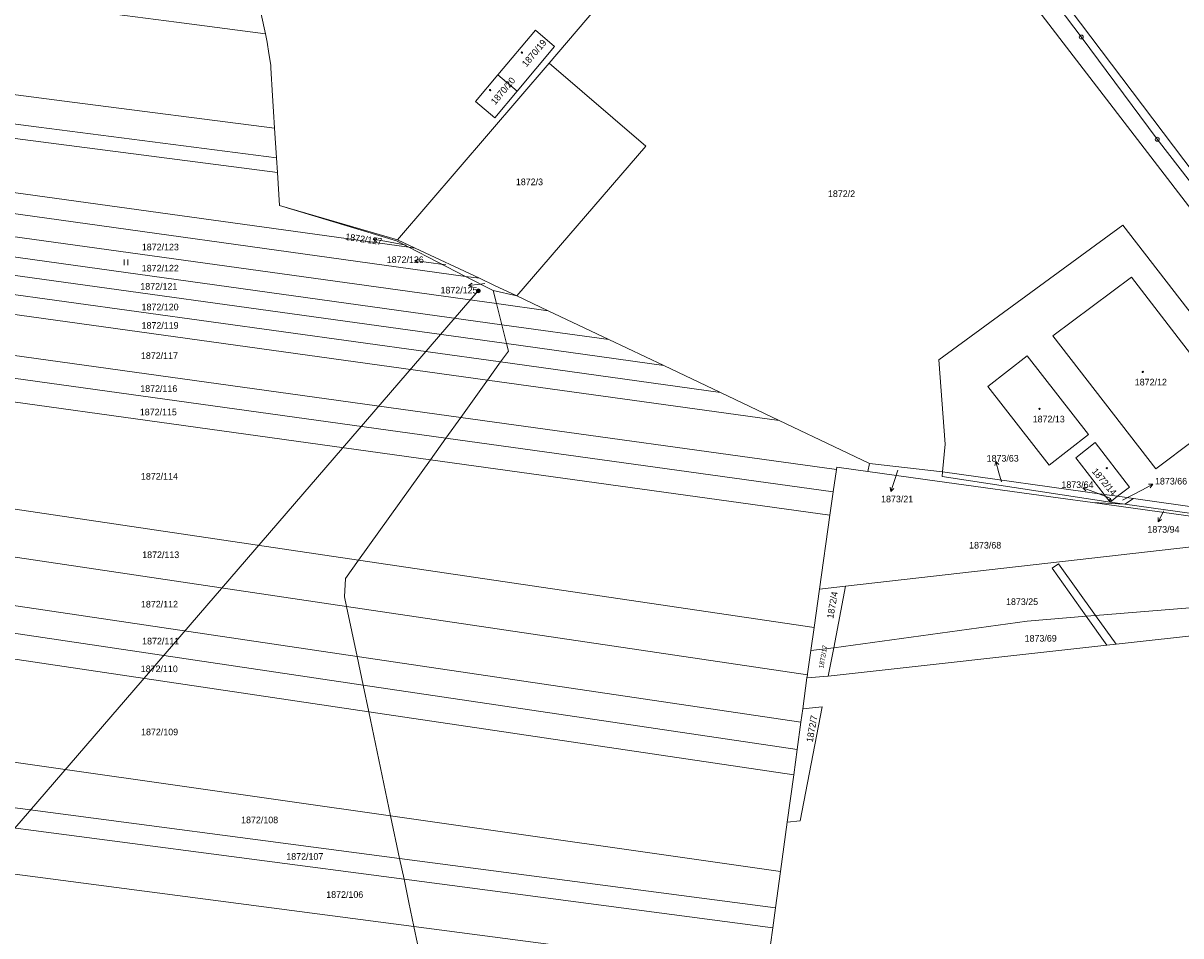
# Model space of a CAD drawing. Header units: metres. Extents: x -595226 to -593310, y -1169452 to -1167804.
# Tile 25 of 35: x -594271 to -593974, y -1168505 to -1168272. Entities that reach past the tile are written whole.
import ezdxf
from ezdxf.enums import TextEntityAlignment as Align

# ---------------------------------------------------------------- set-up
doc = ezdxf.new("R2010")
doc.units = ezdxf.units.M
doc.layers.add('geo katastr', color=5, linetype='Continuous', lineweight=0)
for name, color, linetype in [('Pop  PČ popisy', 7, 'Continuous'), ('Poz předměty', 7, 'Continuous'), ('Značky bodu BP', 7, 'Continuous'), ('Značky budov', 7, 'Continuous'), ('Značky kultur', 7, 'Continuous')]:
    doc.layers.add(name, color=color, linetype=linetype)
doc.styles.add('dgn023', font='dgn023.shx')

# ---------------------------------------------------------------- blocks, each defined once
blk = doc.blocks.new('4.02316')
at = {"layer": 'Značky budov', "color": 7, "linetype": 'Continuous', "lineweight": 13}
blk.add_circle((-0.01, 0), 0.175, dxfattribs=at)
blk = doc.blocks.new('4.02579')
at = {"layer": 'Značky budov', "color": 7, "linetype": 'Continuous', "lineweight": 13}
blk.add_circle((-0.01, 0), 0.175, dxfattribs=at)
blk = doc.blocks.new('4.02692')
at = {"layer": 'Značky budov', "color": 7, "linetype": 'Continuous', "lineweight": 13}
blk.add_circle((-0.01, 0), 0.175, dxfattribs=at)
blk = doc.blocks.new('4.02925')
at = {"layer": 'Značky budov', "color": 7, "linetype": 'Continuous', "lineweight": 13}
blk.add_circle((-0.01, 0), 0.175, dxfattribs=at)
blk = doc.blocks.new('4.02926')
at = {"layer": 'Značky budov', "color": 7, "linetype": 'Continuous', "lineweight": 13}
blk.add_circle((-0.01, 0), 0.175, dxfattribs=at)
blk = doc.blocks.new('4.021272')
at = {"layer": 'Značky budov', "color": 7, "linetype": 'Continuous', "lineweight": 13}
blk.add_circle((-0.01, 0), 0.175, dxfattribs=at)
blk = doc.blocks.new('102940')
at = {"layer": 'Pop  PČ popisy', "color": 6, "linetype": 'Continuous', "lineweight": 0}
for p, q in [((0, 0), (-1.41, -2.65)), ((-1.41, -2.65), (-1.38, -1.53)), ((-1.41, -2.65), (-0.5, -2))]:
    blk.add_line(p, q, dxfattribs=at)
blk = doc.blocks.new('1029141')
at = {"layer": 'Pop  PČ popisy', "color": 6, "linetype": 'Continuous', "lineweight": 0}
for p, q in [((-0.78, 2.9), (-1, 1.8)), ((0, 0), (-0.78, 2.9)), ((-0.78, 2.9), (-0.03, 2.06))]:
    blk.add_line(p, q, dxfattribs=at)
blk = doc.blocks.new('1029142')
at = {"layer": 'Pop  PČ popisy', "color": 6, "linetype": 'Continuous', "lineweight": 0}
for p, q in [((-2.8, 1.08), (-1.69, 1.18)), ((0, 0), (-2.8, 1.08)), ((-2.8, 1.08), (-2.05, 0.25))]:
    blk.add_line(p, q, dxfattribs=at)
blk = doc.blocks.new('1029144')
at = {"layer": 'Pop  PČ popisy', "color": 6, "linetype": 'Continuous', "lineweight": 0}
for p, q in [((0, 0), (2.65, 1.41)), ((2.65, 1.41), (1.53, 1.38)), ((2.65, 1.41), (2, 0.5))]:
    blk.add_line(p, q, dxfattribs=at)
blk = doc.blocks.new('1029181')
at = {"layer": 'Pop  PČ popisy', "color": 6, "linetype": 'Continuous', "lineweight": 0}
for p, q in [((0, 0), (-0.93, -2.85)), ((-0.93, -2.85), (-1.09, -1.75)), ((-0.93, -2.85), (-0.14, -2.06))]:
    blk.add_line(p, q, dxfattribs=at)
blk = doc.blocks.new('1029344')
at = {"layer": 'Pop  PČ popisy', "color": 6, "linetype": 'Continuous', "lineweight": 0}
for p, q in [((-2.98, -0.37), (-2.05, 0.25)), ((0, 0), (-2.98, -0.37)), ((-2.98, -0.37), (-1.92, -0.74))]:
    blk.add_line(p, q, dxfattribs=at)
blk = doc.blocks.new('1029345')
at = {"layer": 'Pop  PČ popisy', "color": 6, "linetype": 'Continuous', "lineweight": 0}
for p, q in [((-2.97, 0.42), (-1.91, 0.77)), ((0, 0), (-2.97, 0.42)), ((-2.97, 0.42), (-2.05, -0.22))]:
    blk.add_line(p, q, dxfattribs=at)
blk = doc.blocks.new('1029346')
at = {"layer": 'Pop  PČ popisy', "color": 6, "linetype": 'Continuous', "lineweight": 0}
for p, q in [((-2.96, 0.52), (-1.88, 0.84)), ((0, 0), (-2.96, 0.52)), ((-2.96, 0.52), (-2.06, -0.15))]:
    blk.add_line(p, q, dxfattribs=at)
blk = doc.blocks.new('3.0648')
at = {"layer": 'Značky kultur', "color": 7, "linetype": 'Continuous', "lineweight": 13}
for p, q in [((-0.51, 0), (-0.51, 1.5)), ((0.49, 0), (0.49, 1.5))]:
    blk.add_line(p, q, dxfattribs=at)
blk = doc.blocks.new('1.05361')
at = {"layer": 'Značky bodu BP', "color": 3, "linetype": 'Continuous', "lineweight": 13}
for radius in [0.5, 0.0303]:
    blk.add_circle((0, 0), radius, dxfattribs=at)
blk = doc.blocks.new('1.05430')
at = {"layer": 'Značky bodu BP', "color": 3, "linetype": 'Continuous', "lineweight": 13}
for radius in [0.5, 0.0303]:
    blk.add_circle((0, 0), radius, dxfattribs=at)
blk = doc.blocks.new('1.05887')
at = {"layer": 'Značky bodu BP', "color": 3, "linetype": 'Continuous', "lineweight": 13}
for radius in [0.5, 0.0303]:
    blk.add_circle((0, 0), radius, dxfattribs=at)
blk = doc.blocks.new('1.05896')
at = {"layer": 'Značky bodu BP', "color": 3, "linetype": 'Continuous', "lineweight": 13}
for radius in [0.5, 0.0303]:
    blk.add_circle((0, 0), radius, dxfattribs=at)
blk = doc.blocks.new('6.01195')
at = {"layer": 'Poz předměty', "color": 7, "linetype": 'Continuous', "lineweight": 13}
for radius in [0.5, 0.4, 0.3, 0.2, 0.1]:
    blk.add_circle((0, 0), radius, dxfattribs=at)

msp = doc.modelspace()

# ---------------------------------------------------------------- linework, layer by layer
at = {"layer": 'geo katastr', "color": 5, "true_color": 0x0000fa}
for p, q in [((-594056, -1168209.33), (-593968.91, -1168322.77)), ((-594209.82, -1168269.21), (-594208.79, -1168274.24)), ((-594174.91, -1168327.03), (-594136.1, -1168281.74)), ((-594149.19, -1168284.77), (-594144.27, -1168288.94)), ((-594206.41, -1168298.45), (-594205.93, -1168306.06)), ((-594205.93, -1168306.06), (-594205.7, -1168309.79)), ((-594205.7, -1168309.79), (-594205.17, -1168318.27)), ((-594205.17, -1168318.27), (-594174.91, -1168327.03)), ((-594172.71, -1168328.38), (-594178.22, -1168327.37)), ((-594174.91, -1168327.03), (-594170.38, -1168329.16)), ((-594170.38, -1168329.16), (-594172.04, -1168328.93)), ((-594157.54, -1168336.39), (-594172.04, -1168328.93)), ((-594170.38, -1168329.16), (-594153.91, -1168336.89)), ((-594162.53, -1168333.48), (-594167.55, -1168332.73)), ((-594153.91, -1168336.89), (-594157.54, -1168336.39)), ((-594152.52, -1168338.25), (-594153.73, -1168338.4)), ((-594294.36, -1168502.53), (-594154.23, -1168340.11)), ((-594149.58, -1168343.36), (-594150.41, -1168340.06)), ((-594144.34, -1168341.38), (-594136.3, -1168345.2)), ((-594148.21, -1168348.78), (-594149.58, -1168343.36)), ((-594136.3, -1168345.2), (-594120.79, -1168352.58)), ((-594147, -1168353.62), (-594148.21, -1168348.78)), ((-594120.79, -1168352.58), (-594106.72, -1168359.28)), ((-594148.51, -1168358.32), (-594146.5, -1168355.55)), ((-594146.5, -1168355.55), (-594147, -1168353.62)), ((-594151.84, -1168362.97), (-594148.51, -1168358.32)), ((-594106.72, -1168359.28), (-594092.19, -1168366.18)), ((-594155.29, -1168367.81), (-594151.84, -1168362.97)), ((-594158.69, -1168372.55), (-594155.29, -1168367.81)), ((-594092.19, -1168366.18), (-594077.15, -1168373.34)), ((-594162.52, -1168377.88), (-594158.69, -1168372.55)), ((-594166.48, -1168383.39), (-594162.52, -1168377.88)), ((-594184.9, -1168409.1), (-594166.48, -1168383.39)), ((-594062.49, -1168385.89), (-594063.3, -1168391.63)), ((-594054.03, -1168384.33), (-594054.43, -1168386.43)), ((-594054.03, -1168384.33), (-594035.28, -1168386.47)), ((-594046.78, -1168386.09), (-594047.65, -1168388.69)), ((-594035.28, -1168386.47), (-593993.86, -1168392.28)), ((-594020.24, -1168389.07), (-594020.87, -1168386.7)), ((-594063.3, -1168391.63), (-594064.14, -1168397.58)), ((-593992.15, -1168393.3), (-593996.52, -1168391.63)), ((-593989.17, -1168393.75), (-593984.08, -1168391.06)), ((-593996.9, -1168394.36), (-593988.63, -1168394.75)), ((-593993.86, -1168392.28), (-593990.44, -1168392.75)), ((-593992.35, -1168394.22), (-593993.86, -1168392.28)), ((-593992.35, -1168394.22), (-593990.44, -1168392.75)), ((-593988.63, -1168394.75), (-593992.35, -1168394.22)), ((-593990.44, -1168392.75), (-593986.34, -1168393.33)), ((-593986.34, -1168393.33), (-593988.63, -1168394.75)), ((-593988.63, -1168394.75), (-593936.25, -1168402.15)), ((-593986.34, -1168393.33), (-593928.62, -1168401.42)), ((-594064.14, -1168397.58), (-594066.82, -1168416.55)), ((-593978.58, -1168396.49), (-593978.68, -1168396.68)), ((-593940.52, -1168402.19), (-594060.12, -1168415.79)), ((-594188.26, -1168413.78), (-594184.9, -1168409.1)), ((-594007.22, -1168411.2), (-594005.59, -1168410.04)), ((-593998.47, -1168423.49), (-594007.22, -1168411.2)), ((-594005.59, -1168410.04), (-593996.12, -1168423.3)), ((-594188.51, -1168418.55), (-594188.26, -1168413.78)), ((-594060.12, -1168415.79), (-594066.82, -1168416.55)), ((-594063.18, -1168431.59), (-594060.12, -1168415.79)), ((-594188.01, -1168420.98), (-594188.51, -1168418.55)), ((-594066.82, -1168416.55), (-594068.22, -1168426.4)), ((-594185.29, -1168433.81), (-594188.01, -1168420.98)), ((-593993.19, -1168430.91), (-593998.47, -1168423.49)), ((-593996.12, -1168423.3), (-593990.86, -1168430.65)), ((-594068.22, -1168426.4), (-594069.04, -1168432.24)), ((-594069.04, -1168432.24), (-594063.18, -1168431.59)), ((-594064.59, -1168438.86), (-594063.18, -1168431.59)), ((-594183.75, -1168441.12), (-594185.29, -1168433.81)), ((-594070.03, -1168439.28), (-594071.11, -1168447.2)), ((-594069.93, -1168438.49), (-594070.03, -1168439.28)), ((-594064.59, -1168438.86), (-594070.03, -1168439.28)), ((-594182.31, -1168447.97), (-594183.75, -1168441.12)), ((-594176.7, -1168474.65), (-594182.31, -1168447.97)), ((-594071.11, -1168447.2), (-594071.59, -1168450.66)), ((-594071.59, -1168450.66), (-594072.53, -1168457.61)), ((-594072.53, -1168457.61), (-594073.43, -1168464.11)), ((-594073.43, -1168464.11), (-594075.09, -1168476.27)), ((-594174.4, -1168485.55), (-594176.7, -1168474.65)), ((-594075.09, -1168476.27), (-594076.82, -1168488.9)), ((-594173.26, -1168490.9), (-594174.4, -1168485.55)), ((-594076.82, -1168488.9), (-594078.1, -1168498.2)), ((-594172.02, -1168496.82), (-594173.26, -1168490.9)), ((-594170.72, -1168503), (-594172.02, -1168496.82)), ((-594078.1, -1168498.2), (-594078.82, -1168503.31)), ((-594167.08, -1168520.25), (-594170.72, -1168503)), ((-594078.82, -1168503.31), (-594080.43, -1168514.87))]:
    msp.add_line(p, q, dxfattribs=at)
for points in [[(-594059.77, -1168192.75), (-594010.58, -1168257.42), (-593930.86, -1168362.88), (-593882.76, -1168426.16)], [(-593901.66, -1168405.2), (-593943.07, -1168350.51), (-593963.28, -1168323.31), (-593980.3, -1168301.27), (-593999.76, -1168275.05), (-594043.19, -1168217.71), (-594060.84, -1168194.03)], [(-594440.99, -1168244.09), (-594342.84, -1168256.84), (-594231.55, -1168271.29), (-594208.79, -1168274.24)], [(-594136.1, -1168281.74), (-594124.17, -1168267.86), (-594104.92, -1168245.09)], [(-594436.81, -1168268.54), (-594258.32, -1168291.72), (-594206.41, -1168298.45)], [(-594149.19, -1168284.77), (-594139.6, -1168273.3), (-594134.69, -1168277.49), (-594144.27, -1168288.94)], [(-594435.49, -1168276.26), (-594266.78, -1168298.16), (-594205.93, -1168306.06)], [(-594208.79, -1168274.24), (-594208.35, -1168276.41), (-594207.89, -1168279.28), (-594207.42, -1168282.25), (-594207.38, -1168282.92), (-594206.93, -1168290.11), (-594206.68, -1168294.15), (-594206.41, -1168298.45)], [(-594434.84, -1168280.04), (-594270.93, -1168301.31), (-594205.7, -1168309.79)], [(-594136.1, -1168281.74), (-594111.34, -1168303.02), (-594144.34, -1168341.38)], [(-594144.27, -1168288.94), (-594149.97, -1168295.74), (-594154.91, -1168291.6), (-594149.19, -1168284.77)], [(-594172.04, -1168328.93), (-594286.38, -1168313.09), (-594432.46, -1168292.85)], [(-594431.21, -1168298.44), (-594292.41, -1168317.68), (-594157.54, -1168336.39)], [(-594136.3, -1168345.2), (-594149.58, -1168343.36), (-594298.93, -1168322.66), (-594429.86, -1168304.51)], [(-594120.79, -1168352.58), (-594148.21, -1168348.78), (-594304.71, -1168327.07), (-594428.65, -1168309.9)], [(-594106.72, -1168359.28), (-594147, -1168353.62), (-594309.95, -1168331.04), (-594427.56, -1168314.72)], [(-594092.19, -1168366.18), (-594148.51, -1168358.32), (-594315.41, -1168335.21), (-594426.44, -1168319.8)], [(-594172.04, -1168328.93), (-594175.2, -1168327.3), (-594205.17, -1168318.27)], [(-594035.28, -1168386.47), (-594034.59, -1168379.37), (-594036.27, -1168357.76), (-593989.15, -1168323.3), (-593928.62, -1168401.42)], [(-594077.15, -1168373.34), (-594151.84, -1168362.97), (-594321.01, -1168339.48), (-594425.26, -1168325.04)], [(-594062.49, -1168385.89), (-594158.69, -1168372.55), (-594332.77, -1168348.43), (-594422.83, -1168335.94)], [(-594144.34, -1168341.38), (-594150.41, -1168340.06), (-594157.54, -1168336.39)], [(-594153.91, -1168336.89), (-594150.06, -1168338.7), (-594144.34, -1168341.38)], [(-593986.9, -1168336.63), (-594007.03, -1168351.6), (-593980.65, -1168385.75), (-593960.68, -1168370.65), (-593986.9, -1168336.63)], [(-594063.3, -1168391.63), (-594162.52, -1168377.88), (-594339.25, -1168353.38), (-594421.48, -1168341.98)], [(-594064.14, -1168397.58), (-594166.48, -1168383.39), (-594345.98, -1168358.5), (-594420.08, -1168348.24)], [(-594013.61, -1168356.77), (-594023.72, -1168364.58), (-594008.02, -1168384.81), (-593997.91, -1168376.96), (-594013.61, -1168356.77)], [(-594077.15, -1168373.34), (-594061.34, -1168380.86), (-594054.03, -1168384.33)], [(-594068.22, -1168426.4), (-594184.9, -1168409.1), (-594375.34, -1168380.87), (-594414.15, -1168375.12)], [(-593990.44, -1168392.75), (-593987.38, -1168390.4), (-593996.18, -1168378.98), (-594001.15, -1168382.86), (-593993.86, -1168392.28)], [(-594054.43, -1168386.43), (-594062.41, -1168385.33), (-594062.49, -1168385.89)], [(-594069.93, -1168438.49), (-594188.01, -1168420.98), (-594288.45, -1168406.08), (-594388.89, -1168391.19), (-594410.96, -1168387.94)], [(-594054.43, -1168386.43), (-594036.71, -1168388.89), (-594005.67, -1168393.14), (-593996.9, -1168394.36)], [(-593992.35, -1168394.22), (-594035.4, -1168387.65), (-594035.28, -1168386.47)], [(-593940.52, -1168402.19), (-593944.77, -1168401.57), (-593996.9, -1168394.36)], [(-594071.59, -1168450.66), (-594185.29, -1168433.81), (-594294.1, -1168417.68), (-594402.54, -1168401.6), (-594407.55, -1168400.86)], [(-594072.53, -1168457.61), (-594183.75, -1168441.12), (-594294.54, -1168424.68), (-594405.59, -1168408.23)], [(-594073.43, -1168464.11), (-594182.31, -1168447.97), (-594293.1, -1168431.54), (-594403.76, -1168415.13)], [(-594063.18, -1168431.59), (-594013.64, -1168424.74), (-593998.47, -1168423.49), (-593996.12, -1168423.3), (-593968.83, -1168421.05), (-593966.85, -1168420.88), (-593963.76, -1168420.63)], [(-593963.29, -1168427.58), (-593964.93, -1168427.76), (-593966.87, -1168427.98), (-593990.86, -1168430.65), (-593993.19, -1168430.91), (-594064.59, -1168438.86)], [(-594069.04, -1168432.24), (-594069.9, -1168438.29), (-594069.93, -1168438.49)], [(-594076.82, -1168488.9), (-594176.7, -1168474.65), (-594286.58, -1168458.98), (-594397.07, -1168443.23)], [(-594071.11, -1168447.2), (-594066.11, -1168446.71), (-594071.76, -1168475.88), (-594075.09, -1168476.27)], [(-594078.1, -1168498.2), (-594174.4, -1168485.55), (-594279.47, -1168471.75), (-594385.63, -1168457.8)], [(-594078.82, -1168503.31), (-594173.26, -1168490.9), (-594368.46, -1168465.26)], [(-594080.43, -1168514.87), (-594170.72, -1168503), (-594329.65, -1168482.12)]]:
    msp.add_lwpolyline(points, dxfattribs=at)

# ---------------------------------------------------------------- block references
for name, p in [('1.05430', (-593999.76, -1168275.05)), ('1.05896', (-593999.76, -1168275.05)), ('4.02692', (-594143.05, -1168279.07)), ('4.02316', (-594151.21, -1168288.66)), ('1.05361', (-593980.3, -1168301.27)), ('1.05887', (-593980.3, -1168301.27)), ('1029346', (-594178.22, -1168327.37)), ('3.0648', (-594244.47, -1168333.54)), ('1029345', (-594167.55, -1168332.73)), ('1029344', (-594153.73, -1168338.4)), ('6.01195', (-594154.23, -1168340.11)), ('4.021272', (-593983.99, -1168360.88)), ('4.02579', (-594010.45, -1168370.35)), ('1029141', (-594020.87, -1168386.7)), ('4.02926', (-593993.21, -1168385.55)), ('1029181', (-594047.65, -1168388.69)), ('1029142', (-593996.52, -1168391.63)), ('1029144', (-593984.08, -1168391.06)), ('4.02925', (-593992.31, -1168393.63)), ('102940', (-593978.68, -1168396.68))]:
    msp.add_blockref(name, p, dxfattribs=at)

# ---------------------------------------------------------------- texts
at = {"layer": 'geo katastr', "color": 5, "true_color": 0x0000fa, "style": 'dgn023'}
for s, height, rotation, p in [('1870/19', 1.7, 50, (-594139.92, -1168279.19)), ('1870/20', 1.7, 50, (-594147.9, -1168288.86)), ('1872/127', 1.7, 352, (-594183.58, -1168326.87)), ('1872/14', 1.7, 310, (-593993.86, -1168389.03)), ('1872/4', 1.7, 80, (-594063.52, -1168420.61)), ('1872/17', 1.2, 80, (-594065.92, -1168433.86)), ('1872/7', 1.7, 80, (-594068.78, -1168452.33))]:
    msp.add_text(s, height=height, rotation=rotation, dxfattribs=at).set_placement(p, align=Align.MIDDLE_CENTER)
for s, p in [('1872/3', (-594141.13, -1168312.18)), ('1872/2', (-594061.18, -1168315.22)), ('1872/123', (-594235.69, -1168328.88)), ('1872/126', (-594172.95, -1168332.14)), ('1872/122', (-594235.7, -1168334.3)), ('1872/121', (-594236.08, -1168338.96)), ('1872/125', (-594159.18, -1168339.93)), ('1872/120', (-594235.75, -1168344.24)), ('1872/119', (-594235.76, -1168348.98)), ('1872/117', (-594235.92, -1168356.72)), ('1872/116', (-594236.09, -1168365.15)), ('1872/12', (-593981.94, -1168363.5)), ('1872/115', (-594236.2, -1168371.17)), ('1872/13', (-594008.1, -1168372.97)), ('1873/63', (-594019.9, -1168383.02)), ('1872/114', (-594235.92, -1168387.64)), ('1873/64', (-594000.74, -1168389.78)), ('1873/66', (-593976.76, -1168388.88)), ('1873/21', (-594046.93, -1168393.46)), ('1873/94', (-593978.71, -1168401.24)), ('1872/113', (-594235.59, -1168407.74)), ('1873/68', (-594024.38, -1168405.29)), ('1872/112', (-594235.91, -1168420.4)), ('1873/25', (-594014.93, -1168419.76)), ('1872/111', (-594235.61, -1168429.87)), ('1873/69', (-594010.16, -1168429.14)), ('1872/110', (-594235.96, -1168436.97)), ('1872/109', (-594235.88, -1168453.14)), ('1872/108', (-594210.25, -1168475.68)), ('1872/107', (-594198.68, -1168485.05)), ('1872/106', (-594188.45, -1168494.81))]:
    msp.add_text(s, height=1.7, dxfattribs=at).set_placement(p, align=Align.MIDDLE_CENTER)

doc.saveas('drawing.dxf')
